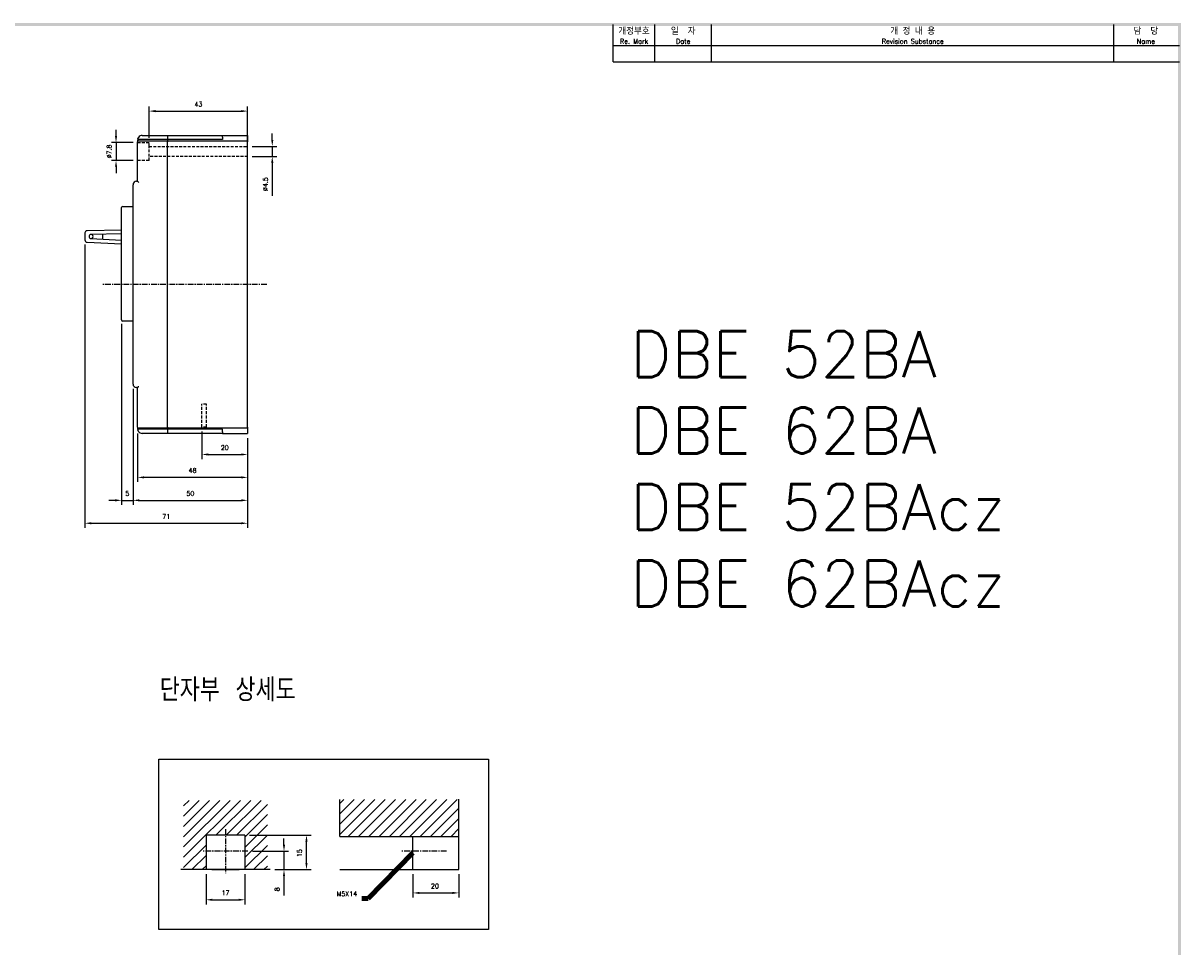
# Model space of a CAD drawing. Extents: x -28 to 1048, y -170 to 585.
# Tile 5 of 5: x 539 to 1044, y 178 to 580. Entities that reach past the tile are written whole.
import ezdxf

# ---------------------------------------------------------------- set-up
doc = ezdxf.new("R2010")
doc.units = 0
doc.header["$MEASUREMENT"] = 0
doc.linetypes.add('CENTER', pattern=[2, 1.25, -0.25, 0.25, -0.25])
doc.linetypes.add('HIDDEN', pattern=[0.375, 0.25, -0.125])
doc.layers.get('0').update_dxf_attribs({"linetype": 'CONTINUOUS'})
for name, color, linetype in [('cen', 1, 'CENTER'), ('di', 3, 'CONTINUOUS'), ('DIM', 3, 'CONTINUOUS'), ('dimtaxt', 3, 'CONTINUOUS'), ('dwg', 7, 'CONTINUOUS'), ('hi', 5, 'HIDDEN'), ('text', 3, 'CONTINUOUS')]:
    doc.layers.add(name, color=color, linetype=linetype)
doc.styles.add('KIM', font='ROMANS.shx', dxfattribs={"height": 5, "bigfont": 'GSG1.shx'})
doc.styles.get("Standard").update_dxf_attribs({"font": 'romans.shx', "height": 2, "bigfont": 'hgs.shx'})
doc.dimstyles.get("Standard").update_dxf_attribs({"dimscale": 0, "dimtxt": 2, "dimasz": 2, "dimexe": 0.5, "dimexo": 0.5, "dimgap": 1, "dimtad": 1, "dimdsep": 46, "dimtxsty": 'Standard', "dimcen": 0, "dimclrd": 3, "dimclre": 3, "dimclrt": 3, "dimadec": 0, "dimazin": 2, "dimtp": 0.1, "dimtm": 0.1, "dimtfac": 1, "dimtmove": 0, "dimatfit": 3, "dimfxl": 0, "dimtolj": 1, "dimarcsym": 0})
doc.dimstyles.new('STANDARD$0', dxfattribs={"dimtxt": 5, "dimasz": 5, "dimexe": 1, "dimexo": 2, "dimgap": 2, "dimtad": 1, "dimdec": 4, "dimzin": 12, "dimdsep": 46, "dimtxsty": 'KIM', "dimcen": -1, "dimdle": 0.1, "dimadec": 0, "dimazin": 0, "dimtfac": 1, "dimtdec": 4, "dimtmove": 0, "dimatfit": 3, "dimfxl": 0, "dimtolj": 1, "dimtzin": 0, "dimarcsym": 0})

# ---------------------------------------------------------------- blocks, each defined once
blk = doc.blocks.new('*D314')
at = {"layer": 'di'}
for p, q in [((652.48, 222.01), (652.48, 224.81)), ((638.72, 219.21), (654.48, 219.21)), ((652.48, 219.21), (652.48, 211.21)), ((648.46, 211.21), (654.48, 211.21)), ((652.48, 208.41), (652.48, 199.95))]:
    blk.add_line(p, q, dxfattribs=at)
for points in [[(652.02, 222.01), (652.95, 222.01), (652.48, 219.21)], [(652.02, 208.41), (652.95, 208.41), (652.48, 211.21)]]:
    blk.add_solid(points, dxfattribs=at)
at = {"layer": 'di', "insert": (649.48, 202.61), "char_height": 2, "attachment_point": 5, "rotation": 90}
blk.add_mtext('\\A1;8', dxfattribs=at)
blk = doc.blocks.new('*D310')
at = {"layer": 'di'}
for p, q in [((637.47, 226.21), (664.28, 226.21)), ((662.28, 214.01), (662.28, 223.41)), ((648.96, 211.21), (664.28, 211.21))]:
    blk.add_line(p, q, dxfattribs=at)
for points in [[(661.82, 223.41), (662.75, 223.41), (662.28, 226.21)], [(661.82, 214.01), (662.75, 214.01), (662.28, 211.21)]]:
    blk.add_solid(points, dxfattribs=at)
at = {"layer": 'di', "insert": (659.28, 218.39), "char_height": 2, "attachment_point": 5, "rotation": 90}
blk.add_mtext('\\A1;15', dxfattribs=at)
blk = doc.blocks.new('*D315')
at = {"layer": 'di'}
for p, q in [((708.74, 209.21), (708.74, 199.03)), ((728.74, 209.21), (728.74, 199.03)), ((711.54, 201.03), (725.94, 201.03))]:
    blk.add_line(p, q, dxfattribs=at)
for points in [[(711.54, 201.49), (711.54, 200.56), (708.74, 201.03)], [(725.94, 201.49), (725.94, 200.56), (728.74, 201.03)]]:
    blk.add_solid(points, dxfattribs=at)
at = {"layer": 'di', "insert": (718.31, 204.03), "char_height": 2, "attachment_point": 5}
blk.add_mtext('\\A1;20', dxfattribs=at)
blk = doc.blocks.new('*D294')
at = {"layer": 'di'}
for p, q in [((588.63, 401.48), (588.63, 380.29)), ((636.63, 399.48), (636.63, 380.29)), ((633.83, 382.29), (591.43, 382.29))]:
    blk.add_line(p, q, dxfattribs=at)
for points in [[(591.43, 382.76), (591.43, 381.83), (588.63, 382.29)], [(633.83, 382.76), (633.83, 381.83), (636.63, 382.29)]]:
    blk.add_solid(points, dxfattribs=at)
at = {"layer": 'di', "insert": (612.63, 385.29), "char_height": 2, "attachment_point": 5}
blk.add_mtext('\\A1;48', dxfattribs=at)
blk = doc.blocks.new('*D295')
at = {"layer": 'di'}
for p, q in [((616.63, 402.28), (616.63, 390.29)), ((636.63, 399.48), (636.63, 390.29)), ((619.43, 392.29), (633.83, 392.29))]:
    blk.add_line(p, q, dxfattribs=at)
for points in [[(619.43, 392.76), (619.43, 391.83), (616.63, 392.29)], [(633.83, 392.76), (633.83, 391.83), (636.63, 392.29)]]:
    blk.add_solid(points, dxfattribs=at)
at = {"layer": 'di', "insert": (626.63, 395.29), "char_height": 2, "attachment_point": 5}
blk.add_mtext('\\A1;20', dxfattribs=at)
blk = doc.blocks.new('*D296')
at = {"layer": 'di'}
for p, q in [((586.63, 420.98), (586.63, 370.29)), ((636.63, 399.48), (636.63, 370.29)), ((589.43, 372.29), (633.83, 372.29))]:
    blk.add_line(p, q, dxfattribs=at)
for points in [[(589.43, 372.76), (589.43, 371.83), (586.63, 372.29)], [(633.83, 372.76), (633.83, 371.83), (636.63, 372.29)]]:
    blk.add_solid(points, dxfattribs=at)
at = {"layer": 'di', "insert": (611.63, 375.29), "char_height": 2, "attachment_point": 5}
blk.add_mtext('\\A1;50', dxfattribs=at)
blk = doc.blocks.new('*D297')
at = {"layer": 'di'}
for p, q in [((581.63, 449.28), (581.63, 370.29)), ((586.63, 420.98), (586.63, 370.29)), ((578.83, 372.29), (576.03, 372.29)), ((581.63, 372.29), (586.63, 372.29)), ((589.43, 372.29), (592.23, 372.29))]:
    blk.add_line(p, q, dxfattribs=at)
for points in [[(578.83, 372.76), (578.83, 371.83), (581.63, 372.29)], [(589.43, 372.76), (589.43, 371.83), (586.63, 372.29)]]:
    blk.add_solid(points, dxfattribs=at)
at = {"layer": 'di', "insert": (584.13, 375.29), "char_height": 2, "attachment_point": 5}
blk.add_mtext('\\A1;5', dxfattribs=at)
blk = doc.blocks.new('*D298')
at = {"layer": 'di'}
for p, q in [((565.61, 483.88), (565.61, 360.29)), ((636.63, 399.48), (636.63, 360.29)), ((568.41, 362.29), (633.83, 362.29))]:
    blk.add_line(p, q, dxfattribs=at)
for points in [[(568.41, 362.76), (568.41, 361.83), (565.61, 362.29)], [(633.83, 362.76), (633.83, 361.83), (636.63, 362.29)]]:
    blk.add_solid(points, dxfattribs=at)
at = {"layer": 'di', "insert": (601.12, 365.29), "char_height": 2, "attachment_point": 5}
blk.add_mtext('\\A1;71', dxfattribs=at)
blk = doc.blocks.new('*D299')
at = {"layer": 'di'}
for p, q in [((618.47, 209.21), (618.47, 196.04)), ((635.47, 209.21), (635.47, 196.04)), ((621.27, 198.04), (632.67, 198.04))]:
    blk.add_line(p, q, dxfattribs=at)
for points in [[(621.27, 198.5), (621.27, 197.57), (618.47, 198.04)], [(632.67, 198.5), (632.67, 197.57), (635.47, 198.04)]]:
    blk.add_solid(points, dxfattribs=at)
at = {"layer": 'di', "insert": (626.97, 201.04), "char_height": 2, "attachment_point": 5}
blk.add_mtext('\\A1;17', dxfattribs=at)
blk = doc.blocks.new('*D307')
at = {"layer": 'di'}
for p, q in [((593.63, 530.38), (593.63, 544.08)), ((596.43, 542.08), (633.83, 542.08)), ((636.63, 528.68), (636.63, 544.08))]:
    blk.add_line(p, q, dxfattribs=at)
for points in [[(596.43, 542.55), (596.43, 541.61), (593.63, 542.08)], [(633.83, 542.55), (633.83, 541.61), (636.63, 542.08)]]:
    blk.add_solid(points, dxfattribs=at)
at = {"layer": 'di', "insert": (615.13, 545.08), "char_height": 2, "attachment_point": 5}
blk.add_mtext('\\A1;43', dxfattribs=at)
blk = doc.blocks.new('*D308')
at = {"layer": 'di'}
for p, q in [((579.21, 531.18), (579.21, 533.98)), ((586.63, 528.38), (577.21, 528.38)), ((579.21, 528.38), (579.21, 520.58)), ((586.63, 520.58), (577.21, 520.58)), ((579.21, 517.78), (579.21, 514.98))]:
    blk.add_line(p, q, dxfattribs=at)
for points in [[(578.75, 531.18), (579.68, 531.18), (579.21, 528.38)], [(578.75, 517.78), (579.68, 517.78), (579.21, 520.58)]]:
    blk.add_solid(points, dxfattribs=at)
at = {"layer": 'di', "insert": (576.21, 524.48), "char_height": 2, "attachment_point": 5, "rotation": 90}
blk.add_mtext('\\A1;%%C7.8', dxfattribs=at)
blk = doc.blocks.new('*D309')
at = {"layer": 'di'}
for p, q in [((647.37, 529.48), (647.37, 532.28)), ((638.63, 526.68), (649.37, 526.68)), ((647.37, 526.68), (647.37, 522.28)), ((638.63, 522.28), (649.37, 522.28)), ((647.37, 519.48), (647.37, 505.18))]:
    blk.add_line(p, q, dxfattribs=at)
for points in [[(646.9, 529.48), (647.84, 529.48), (647.37, 526.68)], [(646.9, 519.48), (647.84, 519.48), (647.37, 522.28)]]:
    blk.add_solid(points, dxfattribs=at)
at = {"layer": 'di', "insert": (644.37, 510.18), "char_height": 2, "attachment_point": 5, "rotation": 90}
blk.add_mtext('\\A1;%%C4.5', dxfattribs=at)

msp = doc.modelspace()

# ---------------------------------------------------------------- hatches: boundary and pattern name
at = {"layer": 'di'}
h = msp.add_hatch(dxfattribs=at)
h.set_pattern_fill('ANSI31', color=256, style=0)
h.set_pattern_definition([(45, (-321.8763, -40.2707), (-2.245064, 2.245064), [])])
h.paths.add_polyline_path([(728.745, 241.83), (676.87, 241.83), (676.87, 225.714), (728.745, 225.714)])

# ---------------------------------------------------------------- linework, layer by layer
for p, q in [((590.627, 531.48), (601.627, 531.48)), ((601.627, 531.48), (601.627, 531.059)), ((601.627, 531.48), (625.627, 531.48)), ((601.627, 531.059), (601.627, 529.68)), ((601.627, 530.777), (601.627, 529.68)), ((625.627, 530.777), (625.627, 531.48)), ((625.627, 531.48), (636.627, 531.48)), ((625.627, 530.777), (625.627, 529.68)), ((636.627, 531.48), (636.627, 529.18)), ((588.627, 529.48), (588.627, 528.68)), ((588.627, 511.48), (588.627, 528.68)), ((601.627, 529.68), (588.957, 529.68)), ((589.127, 529.18), (601.627, 529.18)), ((601.627, 529.68), (601.627, 529.18)), ((625.627, 529.68), (601.627, 529.68)), ((601.627, 529.18), (601.627, 528.68)), ((601.627, 529.18), (636.627, 529.18)), ((601.627, 404.28), (601.627, 528.68)), ((636.627, 529.18), (636.627, 528.68)), ((636.627, 404.28), (636.627, 528.68)), ((588.127, 511.48), (588.627, 511.48)), ((586.627, 422.98), (586.627, 509.98)), ((581.627, 499.68), (581.627, 499.98)), ((582.127, 500.48), (586.627, 500.48)), ((581.627, 451.28), (581.627, 499.68)), ((581.627, 490.15), (566.636, 489.924)), ((565.651, 488.939), (565.607, 485.881)), ((566.563, 484.868), (581.627, 484.209)), ((568.285, 486.472), (581.627, 485.815)), ((581.627, 488.545), (568.31, 488.271)), ((573.344, 488.375), (573.313, 486.225)), ((581.627, 450.98), (581.627, 451.28)), ((586.627, 450.48), (582.127, 450.48)), ((588.627, 421.48), (588.127, 421.48)), ((588.627, 404.28), (588.627, 421.48)), ((588.627, 404.28), (588.627, 403.48)), ((601.627, 404.28), (601.627, 403.78)), ((636.627, 404.28), (636.627, 403.78)), ((601.627, 403.28), (588.957, 403.28)), ((601.627, 403.78), (589.127, 403.78)), ((601.627, 401.48), (590.627, 401.48)), ((601.627, 403.78), (601.627, 403.28)), ((636.627, 403.78), (601.627, 403.78)), ((601.627, 403.28), (601.627, 401.902)), ((625.627, 403.28), (601.627, 403.28)), ((601.627, 403.28), (601.627, 402.184)), ((601.627, 401.902), (601.627, 401.48)), ((625.627, 401.48), (601.627, 401.48)), ((625.627, 402.184), (625.627, 403.28)), ((625.627, 402.184), (625.627, 401.48)), ((625.627, 401.48), (636.627, 401.48)), ((636.627, 403.78), (636.627, 401.48))]:
    msp.add_line(p, q)
at = {"flags": 128}
for points in [[(588.627, 511.48), (588.636, 511.471), (588.665, 511.442), (588.711, 511.396), (588.773, 511.334), (588.849, 511.258), (588.935, 511.172), (589.029, 511.078), (589.127, 510.98)], [(588.627, 421.48), (588.636, 421.49), (588.665, 421.519), (588.711, 421.565), (588.773, 421.627), (588.849, 421.703), (588.935, 421.789), (589.029, 421.883), (589.127, 421.98)]]:
    msp.add_lwpolyline(points, dxfattribs=at)
for centre, radius, start, end in [((590.627, 529.48), 2, 146.48499, 180), ((590.627, 529.48), 2, 90, 146.48499), ((589.127, 528.68), 0.5, 90, 180), ((588.127, 509.98), 1.5, 90, 180), ((582.127, 499.98), 0.5, 90, 180), ((566.651, 488.924), 1, 90.86405, 179.17936), ((566.607, 485.867), 1, 179.17936, 267.49468), ((568.329, 487.371), 0.9, 91.1797, 267.17903), ((568.329, 487.371), 0.9, 267.17903, 91.1797), ((582.127, 450.98), 0.5, 180, 270), ((588.127, 422.98), 1.5, 180, 270), ((589.127, 404.28), 0.5, 180, 270), ((590.627, 403.48), 2, 180, 213.51501), ((590.627, 403.48), 2, 213.51501, 270)]:
    msp.add_arc(centre, radius, start, end)
for points, knots in [([(588.957, 529.68), (588.944, 529.682), (588.916, 529.685), (588.874, 529.709), (588.828, 529.76), (588.782, 529.866), (588.762, 530.058), (588.809, 530.32), (588.909, 530.495), (588.959, 530.585)], [0, 0, 0, 0, 0.040267, 0.0804511, 0.1399635, 0.2375155, 0.4121824, 0.7002159, 1, 1, 1, 1]), ([(588.959, 402.376), (588.895, 402.494), (588.794, 402.681), (588.764, 402.945), (588.786, 403.103), (588.826, 403.196), (588.868, 403.247), (588.912, 403.275), (588.942, 403.279), (588.957, 403.28)], [0, 0, 0, 0, 0.387354, 0.61907, 0.7644386, 0.8511352, 0.911015, 0.9554551, 1, 1, 1, 1])]:
    msp.add_open_spline(points, degree=3, knots=knots)
at = {"layer": 'cen', "ltscale": 2}
for p, q in [((644.967, 466.48), (572.967, 466.48)), ((626.97, 228.81), (626.97, 209.619)), ((636.716, 219.214), (617.224, 219.214)), ((723.363, 219.214), (703.871, 219.214))]:
    msp.add_line(p, q, dxfattribs=at)
at = {"layer": 'di'}
for p, q in [((608.698, 239.037), (611.053, 241.392)), ((608.698, 234.547), (615.543, 241.392)), ((608.698, 230.056), (620.033, 241.392)), ((608.698, 225.566), (624.523, 241.392)), ((608.698, 221.076), (629.013, 241.392)), ((608.698, 216.586), (633.503, 241.392)), ((622.816, 226.214), (637.994, 241.392)), ((627.306, 226.214), (642.484, 241.392)), ((631.797, 226.214), (645.242, 239.66)), ((635.47, 225.398), (645.242, 235.17)), ((635.47, 220.908), (645.242, 230.68)), ((635.47, 216.418), (645.242, 226.19)), ((608.698, 212.096), (618.47, 221.868)), ((612.306, 211.214), (618.47, 217.378)), ((635.47, 211.927), (645.242, 221.7)), ((639.247, 211.214), (645.242, 217.209)), ((616.797, 211.214), (618.47, 212.888)), ((643.737, 211.214), (645.242, 212.719))]:
    msp.add_line(p, q, dxfattribs=at)
msp.add_lwpolyline([(597.91, 259.406), (741.736, 259.406), (741.736, 185.013), (597.91, 185.013)], close=True, dxfattribs=at)
at = {"layer": 'dimtaxt'}
for p, q in [((814.273, 563.553), (814.273, 579.803)), ((838.973, 563.553), (838.973, 579.803)), ((1014.531, 563.553), (1014.531, 579.803)), ((796.073, 570.703), (1043.073, 570.703)), ((796.073, 563.553), (1043.073, 563.553))]:
    msp.add_line(p, q, dxfattribs=at)
at = {"layer": 'dwg', "color": 7}
for p, q in [((676.87, 225.714), (676.87, 241.83)), ((728.745, 211.214), (728.745, 241.911)), ((635.47, 226.214), (618.47, 226.214)), ((618.47, 226.214), (618.47, 211.214)), ((635.47, 226.214), (635.47, 211.214)), ((676.87, 225.714), (728.745, 225.714)), ((708.745, 211.214), (708.745, 225.714)), ((646.462, 211.214), (607.478, 211.214)), ((620.97, 211.214), (632.97, 211.214)), ((676.87, 211.214), (728.745, 211.214))]:
    msp.add_line(p, q, dxfattribs=at)
at = {"layer": 'dwg'}
for points in [[(-17.077, 580.453), (-15.777, 579.153), (1043.723, 580.453), (1042.423, 579.153)], [(1043.723, 580.453), (1042.423, 579.153), (1043.723, -165.747), (1042.423, -164.447)]]:
    msp.add_trace(points, dxfattribs=at)
at = {"layer": 'hi', "linetype": 'HIDDEN', "ltscale": 5}
for p, q in [((588.627, 528.38), (593.627, 528.38)), ((593.627, 526.73), (593.627, 528.38)), ((593.627, 522.23), (593.627, 526.73)), ((593.627, 526.68), (636.627, 526.68)), ((593.627, 520.58), (588.627, 520.58)), ((636.627, 522.28), (593.627, 522.28)), ((593.627, 520.58), (593.627, 522.23)), ((616.627, 404.28), (616.627, 414.28)), ((618.627, 414.28), (616.627, 414.28)), ((618.627, 404.28), (618.627, 414.28)), ((618.627, 404.28), (616.627, 404.28))]:
    msp.add_line(p, q, dxfattribs=at)
at = {"layer": 'text'}
msp.add_line((796.073, 563.553), (796.073, 579.803), dxfattribs=at)

# ---------------------------------------------------------------- texts
at = {"layer": 'di'}
for s, insert, char_height, width, attachment_point in [('개정부호\\P{\\H0.72727x;Re. Mark}', (805.173, 574.928), 2.86, 18.2, 5), ('{\\H1.1x;일  자}\\P{\\H0.8x;Date}', (826.623, 574.928), 2.6, 24.7, 5), ('{\\H1.1x;개 정 내 용\\P\\H0.72727x;Revision Substance}', (926.752, 574.928), 2.6, 175.55808, 5), ('담  당\\P{\\H0.72727x;Name}', (1028.477, 574.928), 2.86, 27.89192, 5), ('{\\Fromans,hgs|c129;단자부 상세도}', (598.266, 294.625), 10, 116.39597, 1)]:
    msp.add_mtext(s, dxfattribs=dict(at, insert=insert, char_height=char_height, width=width, attachment_point=attachment_point))
at = {"layer": 'di', "insert": (684.368, 199.641), "char_height": 2, "attachment_point": 9}
msp.add_mtext('M5X14', dxfattribs=at)
at = {"layer": 'DIM', "insert": (803.522, 446.066), "char_height": 20, "width": 782.77285, "attachment_point": 1}
msp.add_mtext('DBE 52BA\\PDBE 62BA\\PDBE 52BAcz\\PDBE 62BAcz', dxfattribs=at)

# ---------------------------------------------------------------- dimensions: what is measured, and where the dimension line sits
at = {"layer": 'di'}
for base, p1, p2, override, picture, middle in [((636.627, 542.081), (593.627, 528.38), (636.627, 526.68), {"dimtxt": 3, "dimasz": 2.8, "dimexe": 2, "dimdec": 2, "dimzin": 8, "dimtxsty": 'Standard', "dimcen": 0, "dimclrd": 256, "dimclre": 256, "dimclrt": 256, "dimadec": 2, "dimazin": 2, "dimtfac": 0.6, "dimtdec": 2, "dimtzin": 8, "dimlwd": 65535, "dimlwe": 65535, "dimarcsym": 1}, '*D307', (615.127, 542.081)), ((636.627, 362.294), (565.607, 485.881), (636.627, 401.48), {"dimtxt": 3, "dimasz": 2.8, "dimexe": 2, "dimdec": 1, "dimzin": 8, "dimtxsty": 'Standard', "dimcen": 0, "dimclrd": 256, "dimclre": 256, "dimclrt": 256, "dimadec": 2, "dimazin": 2, "dimtfac": 0.6, "dimtdec": 2, "dimtmove": 0, "dimtzin": 8, "dimlwd": 65535, "dimlwe": 65535, "dimarcsym": 1}, '*D298', (601.117, 362.294)), ((586.627, 372.294), (581.627, 451.28), (586.627, 422.98), {"dimtxt": 3, "dimasz": 2.8, "dimexe": 2, "dimdec": 2, "dimzin": 8, "dimtxsty": 'Standard', "dimcen": 0, "dimclrd": 256, "dimclre": 256, "dimclrt": 256, "dimadec": 2, "dimazin": 2, "dimtfac": 0.6, "dimtdec": 2, "dimtzin": 8, "dimlwd": 65535, "dimlwe": 65535, "dimarcsym": 1}, '*D297', (584.127, 372.294)), ((636.627, 372.294), (586.627, 422.98), (636.627, 401.48), {"dimtxt": 3, "dimasz": 2.8, "dimexe": 2, "dimdec": 2, "dimzin": 8, "dimtxsty": 'Standard', "dimcen": 0, "dimclrd": 256, "dimclre": 256, "dimclrt": 256, "dimadec": 2, "dimazin": 2, "dimtfac": 0.6, "dimtdec": 2, "dimtmove": 0, "dimtzin": 8, "dimlwd": 65535, "dimlwe": 65535, "dimarcsym": 1}, '*D296', (611.627, 372.294)), ((636.627, 392.294), (616.627, 404.28), (636.627, 401.48), {"dimtxt": 3, "dimasz": 2.8, "dimexe": 2, "dimdec": 2, "dimzin": 8, "dimtxsty": 'Standard', "dimcen": 0, "dimclrd": 256, "dimclre": 256, "dimclrt": 256, "dimadec": 2, "dimazin": 2, "dimtfac": 0.6, "dimtdec": 2, "dimtmove": 0, "dimtzin": 8, "dimlwd": 65535, "dimlwe": 65535, "dimarcsym": 1}, '*D295', (626.627, 392.294)), ((588.627, 382.294), (636.627, 401.48), (588.627, 403.48), {"dimtxt": 3, "dimasz": 2.8, "dimexe": 2, "dimdec": 2, "dimzin": 8, "dimtxsty": 'Standard', "dimcen": 0, "dimclrd": 256, "dimclre": 256, "dimclrt": 256, "dimadec": 2, "dimazin": 2, "dimtfac": 0.6, "dimtdec": 2, "dimtmove": 0, "dimtzin": 8, "dimlwd": 65535, "dimlwe": 65535, "dimarcsym": 1}, '*D294', (612.627, 382.294)), ((728.745, 201.027), (708.745, 211.214), (728.745, 211.214), {"dimtxt": 3, "dimasz": 2.8, "dimexe": 2, "dimdec": 2, "dimzin": 8, "dimtxsty": 'Standard', "dimcen": 0, "dimclrd": 256, "dimclre": 256, "dimclrt": 256, "dimadec": 2, "dimazin": 2, "dimtfac": 0.6, "dimtdec": 2, "dimtzin": 8, "dimlwd": 65535, "dimlwe": 65535, "dimarcsym": 1}, '*D315', (718.312, 201.027))]:
    dim = msp.add_linear_dim(base=base, p1=p1, p2=p2, dimstyle='STANDARD$0', override=override, dxfattribs=at)
    dim.commit()
    dim.dimension.update_dxf_attribs({"geometry": picture, "text_midpoint": middle, "dimtype": 160})
for base, p1, p2, text, picture, middle in [((579.215, 520.58), (588.627, 528.38), (588.627, 520.58), '%%C<>', '*D308', (579.215, 524.48)), ((647.369, 522.28), (636.627, 526.68), (636.627, 522.28), '%%C4.5', '*D309', (647.369, 510.18))]:
    dim = msp.add_linear_dim(base=base, p1=p1, p2=p2, angle=90, text=text, dimstyle='STANDARD$0', override={"dimtxt": 3, "dimasz": 2.8, "dimexe": 2, "dimdec": 2, "dimzin": 8, "dimtxsty": 'Standard', "dimcen": 0, "dimclrd": 256, "dimclre": 256, "dimclrt": 256, "dimadec": 2, "dimazin": 2, "dimtfac": 0.6, "dimtdec": 2, "dimtzin": 8, "dimlwd": 65535, "dimlwe": 65535, "dimarcsym": 1}, dxfattribs=at)
    dim.commit()
    dim.dimension.update_dxf_attribs({"geometry": picture, "text_midpoint": middle, "dimtype": 160})
for base, p1, p2, picture, middle in [((662.285, 226.214), (646.962, 211.214), (635.47, 226.214), '*D310', (662.285, 218.39)), ((652.483, 219.214), (646.462, 211.214), (636.716, 219.214), '*D314', (652.483, 202.614))]:
    dim = msp.add_linear_dim(base=base, p1=p1, p2=p2, angle=90, dimstyle='STANDARD$0', override={"dimtxt": 3, "dimasz": 2.8, "dimexe": 2, "dimdec": 2, "dimzin": 8, "dimtxsty": 'Standard', "dimcen": 0, "dimclrd": 256, "dimclre": 256, "dimclrt": 256, "dimadec": 2, "dimazin": 2, "dimtfac": 0.6, "dimtdec": 2, "dimtzin": 8, "dimlwd": 65535, "dimlwe": 65535, "dimarcsym": 1}, dxfattribs=at)
    dim.commit()
    dim.dimension.update_dxf_attribs({"geometry": picture, "text_midpoint": middle, "dimtype": 160})
dim = msp.add_linear_dim(base=(635.47, 198.036), p1=(618.47, 211.214), p2=(635.47, 211.214), dimstyle='STANDARD$0', override={"dimtxt": 3, "dimasz": 2.8, "dimexe": 2, "dimdec": 2, "dimzin": 8, "dimtxsty": 'Standard', "dimcen": 0, "dimclrd": 256, "dimclre": 256, "dimclrt": 256, "dimadec": 2, "dimazin": 2, "dimtfac": 0.6, "dimtdec": 2, "dimtzin": 8, "dimlwd": 65535, "dimlwe": 65535, "dimarcsym": 1}, dxfattribs=at)
dim.commit()
dim.dimension.update_dxf_attribs({"geometry": '*D299', "text_midpoint": (626.97, 201.036)})

# ---------------------------------------------------------------- leaders
msp.add_leader([(708.745, 218.464), (689.168, 198.641), (686.368, 198.641)], dimstyle='Standard', override={"dimscale": 1, "dimtxt": 3, "dimasz": 2.8, "dimexe": 2, "dimexo": 2, "dimgap": 2, "dimdle": 0.1, "dimclrd": 256, "dimclre": 256, "dimclrt": 256, "dimadec": 2, "dimtfac": 0.6, "dimlwd": 65535, "dimlwe": 65535, "dimarcsym": 1}, dxfattribs=at)

doc.saveas('drawing.dxf')
